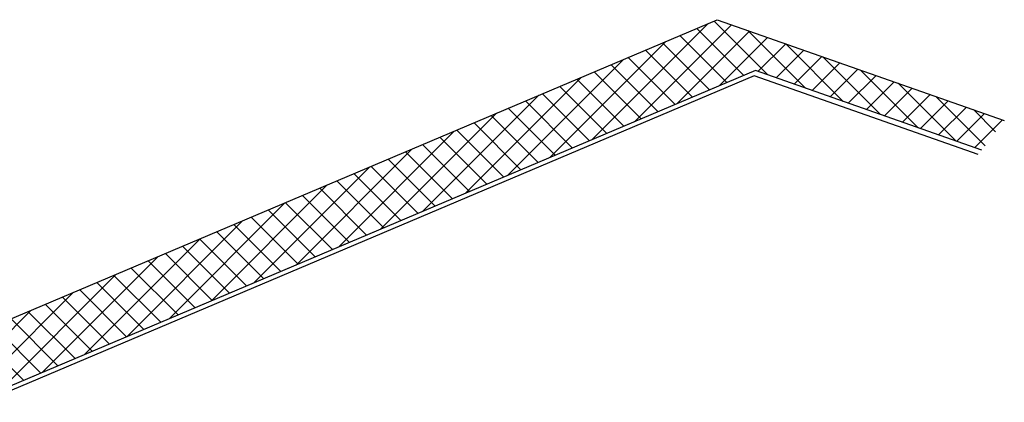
# Model space of a CAD drawing. Header units: metres. Extents: x 63115 to 703450, y -261936 to -53969.
# Tile 110 of 256: x 165875 to 167687, y -143472 to -142769. Entities that reach past the tile are written whole.
import ezdxf

# ---------------------------------------------------------------- set-up
doc = ezdxf.new("R2010")
doc.units = ezdxf.units.M
for name, color, linetype in [('_02-section-thick', 3, 'Continuous'), ('_02Binnenwanden', 2, 'Continuous'), ('_03-PROJECTION', 1, 'Continuous')]:
    doc.layers.add(name, color=color, linetype=linetype)

# ---------------------------------------------------------------- blocks, each defined once
blk = doc.blocks.new('pui_02')
at = {"layer": '_03-PROJECTION'}
h = blk.add_hatch(dxfattribs=at)
h.set_pattern_fill('ANSI37', color=256, scale=10)
h.set_pattern_definition([(45, (-466.783, 197.56), (-22.45064, 22.45064), []), (135, (-466.783, 197.56), (-22.45064, -22.45064), [])])
h.paths.add_polyline_path([(5563.9, -1726.6), (5587.3, -1695.3), (5059.3, -1510), (3665.1, -2100.6), (3705.6, -2195.9), (3734, -2183.8), (3737.7, -2192.5), (5129.4, -1603.5), (5545.9, -1749.7)])
at = {"layer": '_02-section-thick'}
for points in [[(5546.1, -1749.7), (5129.4, -1603.5), (3705.4, -2206.2)], [(5539.6, -1758.1), (5127, -1613.2), (3708.5, -2213.6)]]:
    blk.add_lwpolyline(points, dxfattribs=at)
at = {"layer": '_02Binnenwanden'}
blk.add_lwpolyline([(5546.1, -1749.7), (5129.4, -1603.5), (3737.7, -2192.5), (3734, -2183.8), (3705.6, -2195.9), (3664.9, -2100.1), (5059.3, -1510), (5587.5, -1695.4)], dxfattribs=at)

msp = doc.modelspace()

# ---------------------------------------------------------------- block references
at = {"layer": '_02Binnenwanden'}
msp.add_blockref('pui_02', (162099.4, -141258.6), dxfattribs=at)

doc.saveas('drawing.dxf')
